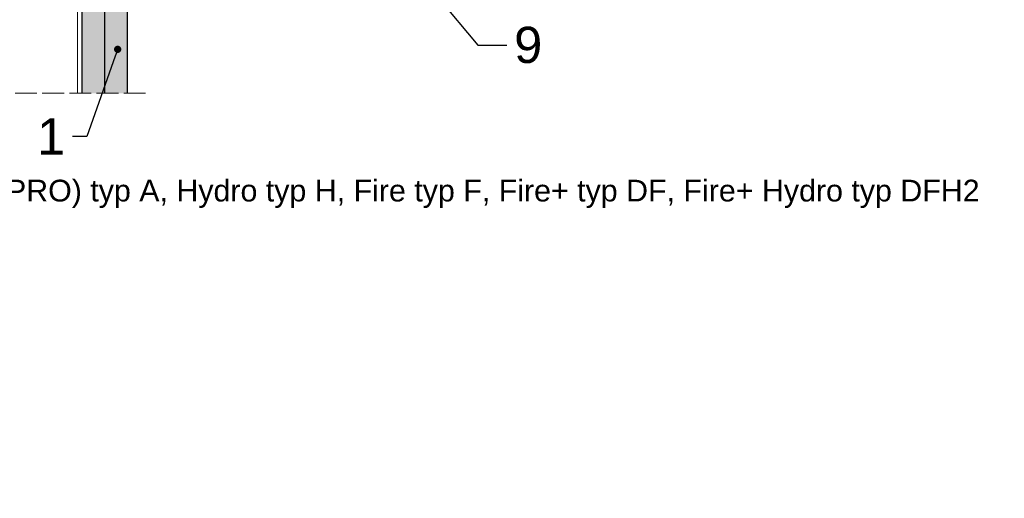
# Model space of a CAD drawing. Header units: millimetres. Extents: x -716 to 4054, y 815 to 2754.
# Tile 28 of 36: x 3505 to 4049, y 815 to 1079. Entities that reach past the tile are written whole.
import ezdxf
from ezdxf import colors
from ezdxf.entities.mleader import LeaderData, LeaderLine
from ezdxf.math import Vec2, Vec3

# ---------------------------------------------------------------- set-up
doc = ezdxf.new("R2010")
doc.units = ezdxf.units.MM
doc.linetypes.add('ACAD_ISO02W100', pattern=[15, 12, -3])
for name, color, linetype, lineweight in [('_RIGIPS G-K', 7, 'Continuous', 25), ('_RIGIPS PROFIL', 7, 'Continuous', 18), ('KRESKOWANIE', 7, 'Continuous', 9), ('OPISY', 7, 'Continuous', 9), ('PRZERYWANA', 7, 'ACAD_ISO02W100', 9)]:
    doc.layers.add(name, color=color, linetype=linetype, lineweight=lineweight)
doc.styles.get("Standard").update_dxf_attribs({"font": 'arial.ttf'})
pattern_1 = [(225, (1945.5457, -37.3376), (1.122532, -3.367596), [0, -3.175])]

# ---------------------------------------------------------------- blocks, each defined once
blk = doc.blocks.new('_Dot')
at = {"color": 0, "linetype": 'ByBlock', "lineweight": -2}
blk.add_line((-0.5, 0), (-1, 0), dxfattribs=at)
at = {"color": 0, "linetype": 'ByBlock', "const_width": 0.5}
blk.add_lwpolyline([(-0.25, 0, 1), (0.25, 0, 1)], format="xyb", close=True, dxfattribs=at)

msp = doc.modelspace()

# ---------------------------------------------------------------- hatches: boundary and pattern name
at = {"layer": 'KRESKOWANIE'}
h = msp.add_hatch(dxfattribs=at)
h.set_pattern_fill('DOTS', color=256, scale=2, angle=225, style=0)
h.set_pattern_definition(pattern_1)
h.paths.add_polyline_path([(3539.75, 1038.72), (3552.25, 1038.72), (3552.25, 1466.92), (3539.75, 1466.92)])
h = msp.add_hatch(dxfattribs=at)
h.set_pattern_fill('DOTS', color=256, scale=2, angle=225, style=0)
h.set_pattern_definition(pattern_1)
h.paths.add_polyline_path([(3552.25, 1038.72), (3564.75, 1038.72), (3564.75, 1466.92), (3552.25, 1466.92)])

# ---------------------------------------------------------------- linework, layer by layer
at = {"layer": '_RIGIPS G-K'}
for p, q in [((3539.75, 1038.72), (3539.75, 1471.92)), ((3564.75, 1038.72), (3564.75, 1471.92)), ((3552.25, 1038.72), (3552.25, 1466.92))]:
    msp.add_line(p, q, dxfattribs=at)
at = {"layer": '_RIGIPS PROFIL', "lineweight": 9}
msp.add_line((3537.15, 1038.72), (3537.15, 1448.52), dxfattribs=at)
at = {"layer": 'PRZERYWANA'}
msp.add_line((3574.75, 1038.72), (3400.75, 1038.72), dxfattribs=at)

# ---------------------------------------------------------------- texts
at = {"insert": (3055.2, 990.98), "char_height": 12, "width": 1025.0061, "attachment_point": 1}
msp.add_mtext('1. Opłytowanie z płyt gipsowo-kartonowych RIGIPS PRO (4PRO) typ A, Hydro typ H, Fire typ F, Fire+ typ DF, Fire+ Hydro typ DFH2\\P2. Taśma uszczelniająca piankowa RIGIPS\\P3. Profil poziomy RIGIPS UW 100 ULTRASTIL\\P4. Profil słupkowy RIGIPS CW 100 ULTRASTIL\\P5. Profil przejściowy RIGIPS UD 30 ULTRASTIL\\P6. Wypełnienie z wełny mineralnej szklanej lub skalnej\\P7. Tasma spoinowa RIGIPS\\P8. Tasma samoprzylepna (poślizgowa)\\P9. Sufit podwieszany RIGIPS', dxfattribs=at)

# ---------------------------------------------------------------- leaders
at = {"layer": 'OPISY'}
ml = msp.add_multileader_mtext('Standard', dxfattribs=at)
ml.set_content('9', color=256)
ml.set_leader_properties()
ml.set_arrow_properties(name='DOT')
ml.build(insert=Vec2(0, 0))
ml.multileader.update_dxf_attribs({"dogleg_length": 16})
ctx = ml.context
ctx.base_point, ctx.char_height, ctx.landing_gap_size, ctx.plane_origin = Vec3(3774.2, 1065.24), 20, 4, Vec3(3726.12, 1104)
notes = []
notes.append((ctx, [(0, (1, 1, 0), (3758.2, 1065.24), (1, 0), 16, [(0, [(3726.12, 1104)], 0, [])])]))
ctx.mtext.insert, ctx.mtext.flow_direction = Vec3(3778.2, 1075.41), 5
ml = msp.add_multileader_mtext('Standard', dxfattribs=at)
ml.set_content('1', color=256)
ml.set_leader_properties()
ml.set_arrow_properties(name='DOT')
ml.build(insert=Vec2(0, 0))
ctx = ml.context
ctx.base_point, ctx.char_height, ctx.landing_gap_size, ctx.plane_origin = Vec3(3519.04, 1014.9), 20, 4, Vec3(3330.14, 871.24)
ctx.text_align_type = 2
notes.append((ctx, [(1, (1, 1, 0), (3542.41, 1014.9), (-1, 0), 8, [(0, [(3559.36, 1062.95)], 0, [])])]))
ctx.mtext.insert, ctx.mtext.alignment, ctx.mtext.flow_direction = Vec3(3530.41, 1024.9), 3, 5
for ctx, leaders in notes:
    for number, flags, end, landing, length, lines in leaders:
        leader = LeaderData()
        leader.index, (leader.has_last_leader_line, leader.has_dogleg_vector, leader.attachment_direction) = number, flags
        leader.last_leader_point, leader.dogleg_vector, leader.dogleg_length = Vec3(end), Vec3(landing), length
        for number, points, colour, breaks in lines:
            line = LeaderLine()
            line.index, line.vertices, line.color, line.breaks = number, Vec3.list(points), colors.encode_raw_color(colour), breaks
            leader.lines.append(line)
        ctx.leaders.append(leader)

doc.saveas('drawing.dxf')
